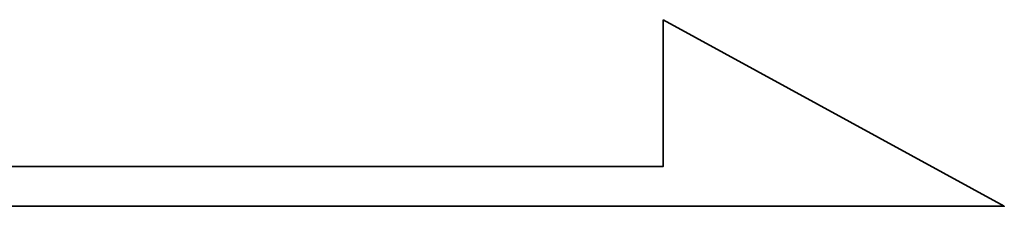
# Model space of a CAD drawing. Extents: x -176 to 363, y 100 to 494.
# Tile 43 of 48: x 283.327 to 286.903, y 173.132 to 173.809. Entities that reach past the tile are written whole.
import ezdxf

# ---------------------------------------------------------------- set-up
doc = ezdxf.new("R2010")
doc.units = 0
doc.header["$LTSCALE"] = 3
doc.header["$MEASUREMENT"] = 0
doc.layers.add('DIM', color=4, linetype='CONTINUOUS')
doc.layers.add('layer 1', color=7, linetype='CONTINUOUS')

# ---------------------------------------------------------------- blocks, each defined once
blk = doc.blocks.new('TBI MOTION logo(完整正式版)')
at = {"layer": 'layer 1', "color": 22, "lineweight": 35}
blk.add_open_spline([(75.90875, -9.47875), (75.90875, -9.47875), (75.90875, -12.28625), (75.90875, -12.28625), (75.90875, -12.28625), (75.90875, -12.28625), (75.90875, -12.47875), (75.90875, -12.47875), (75.90875, -12.47875), (75.90875, -12.47875), (75.71625, -12.47875), (75.71625, -12.47875), (75.71625, -12.47875), (75.71625, -12.47875), (-88.32875, -12.47875), (-88.32875, -12.47875), (-88.32875, -12.47875), (-88.32875, -12.47875), (-88.32875, -13.29375), (-88.32875, -13.29375), (-88.32875, -13.29375), (-88.32875, -13.29375), (82.89125, -13.29375), (82.89125, -13.29375), (82.89125, -13.29375), (82.89125, -13.29375), (75.90875, -9.47875), (75.90875, -9.47875)], degree=3, knots=[0, 0, 0, 0, 0.14285714, 0.14285714, 0.14285714, 0.14285714, 0.28571429, 0.28571429, 0.28571429, 0.28571429, 0.42857143, 0.42857143, 0.42857143, 0.42857143, 0.57142857, 0.57142857, 0.57142857, 0.57142857, 0.71428571, 0.71428571, 0.71428571, 0.71428571, 0.85714286, 0.85714286, 0.85714286, 0.85714286, 1, 1, 1, 1], dxfattribs=at)

msp = doc.modelspace()

# ---------------------------------------------------------------- block references
at = {"layer": 'DIM', "color": 7, "xscale": 0.1773674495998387, "yscale": 0.1773674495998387, "zscale": 0.1773674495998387}
msp.add_blockref('TBI MOTION logo(完整正式版)', (272.2004, 175.4902), dxfattribs=at)

doc.saveas('drawing.dxf')
